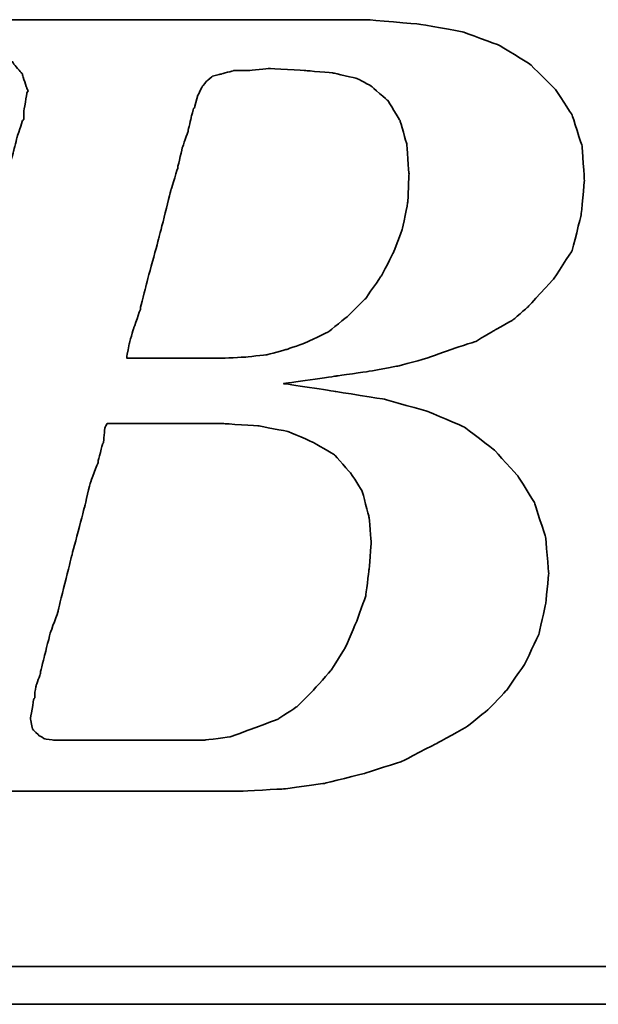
# Model space of a CAD drawing. Header units: millimetres. Extents: x 443 to 3685, y -1599 to 860.
# Tile 29 of 256: x 772.15 to 775.65, y -1568.94 to -1562.98. Entities that reach past the tile are written whole.
import ezdxf

# ---------------------------------------------------------------- set-up
doc = ezdxf.new("R2010")
doc.units = ezdxf.units.MM
doc.layers.add('DIM', color=4, linetype='CONTINUOUS')
doc.layers.add('layer 1', color=7, linetype='CONTINUOUS')

# ---------------------------------------------------------------- blocks, each defined once
blk = doc.blocks.new('TBI MOTION logo(完整正式版)')
at = {"layer": 'layer 1', "color": 22, "lineweight": 35}
for points, knots in [([(-64.65375, -6.86375), (-64.65375, -6.86375), (-64.84375, -7.29625), (-64.84375, -7.29625), (-64.84375, -7.29625), (-64.84375, -7.29625), (-64.86875, -7.34375), (-64.86875, -7.34375), (-64.86875, -7.34375), (-64.86875, -7.34375), (-64.86875, -7.36875), (-64.86875, -7.36875), (-64.86875, -7.36875), (-64.86875, -7.36875), (-65.15375, -7.65375), (-65.15375, -7.65375), (-65.15375, -7.65375), (-65.15375, -7.65375), (-65.17875, -7.65375), (-65.17875, -7.65375), (-65.17875, -7.65375), (-65.17875, -7.65375), (-65.20375, -7.67875), (-65.20375, -7.67875), (-65.20375, -7.67875), (-65.20375, -7.67875), (-65.58875, -7.87125), (-65.58875, -7.87125), (-65.58875, -7.87125), (-65.58875, -7.87125), (-65.63375, -7.87125), (-65.63375, -7.87125), (-65.63375, -7.87125), (-65.63375, -7.87125), (-65.65875, -7.89375), (-65.65875, -7.89375), (-65.65875, -7.89375), (-65.65875, -7.89375), (-66.09375, -7.94375), (-66.09375, -7.94375), (-66.09375, -7.94375), (-66.09375, -7.94375), (-66.11375, -7.94375), (-66.11375, -7.94375), (-66.11375, -7.94375), (-66.11375, -7.94375), (-66.16375, -7.94375), (-66.16375, -7.94375), (-66.16375, -7.94375), (-66.16375, -7.94375), (-66.30875, -7.94375), (-66.30875, -7.94375), (-66.30875, -7.94375), (-66.30875, -7.94375), (-66.69375, -7.94375), (-66.69375, -7.94375), (-66.69375, -7.94375), (-66.69375, -7.94375), (-67.07375, -7.94375), (-67.07375, -7.94375), (-67.07375, -7.94375), (-67.07375, -7.94375), (-67.12375, -7.94375), (-67.12375, -7.94375), (-67.12375, -7.94375), (-67.12375, -7.94375), (-67.12375, -7.96625), (-67.12375, -7.96625), (-67.12375, -7.96625), (-67.12375, -7.96625), (-67.14875, -7.99125), (-67.14875, -7.99125), (-67.14875, -7.99125), (-67.14875, -7.99125), (-67.24375, -8.34875), (-67.24375, -8.34875), (-67.24375, -8.34875), (-67.24375, -8.34875), (-67.31375, -8.68625), (-67.31375, -8.68625), (-67.31375, -8.68625), (-67.31375, -8.68625), (-67.26875, -8.68625), (-67.26875, -8.68625), (-67.26875, -8.68625), (-67.26875, -8.68625), (-67.07375, -8.68625), (-67.07375, -8.68625), (-67.07375, -8.68625), (-67.07375, -8.68625), (-66.54875, -8.68625), (-66.54875, -8.68625), (-66.54875, -8.68625), (-66.54875, -8.68625), (-65.82625, -8.68625), (-65.82625, -8.68625), (-65.82625, -8.68625), (-65.82625, -8.68625), (-65.01375, -8.68625), (-65.01375, -8.68625), (-65.01375, -8.68625), (-65.01375, -8.68625), (-64.05375, -8.68625), (-64.05375, -8.68625), (-64.05375, -8.68625), (-64.05375, -8.68625), (-62.08375, -8.68625), (-62.08375, -8.68625), (-62.08375, -8.68625), (-62.08375, -8.68625), (-60.06875, -8.68625), (-60.06875, -8.68625), (-60.06875, -8.68625), (-60.06875, -8.68625), (-59.10875, -8.68625), (-59.10875, -8.68625), (-59.10875, -8.68625), (-59.10875, -8.68625), (-58.29375, -8.68625), (-58.29375, -8.68625), (-58.29375, -8.68625), (-58.29375, -8.68625), (-57.57375, -8.68625), (-57.57375, -8.68625), (-57.57375, -8.68625), (-57.57375, -8.68625), (-57.04875, -8.68625), (-57.04875, -8.68625), (-57.04875, -8.68625), (-57.04875, -8.68625), (-56.85375, -8.68625), (-56.85375, -8.68625), (-56.85375, -8.68625), (-56.85375, -8.68625), (-56.70875, -8.68625), (-56.70875, -8.68625), (-56.70875, -8.68625), (-56.70875, -8.68625), (-56.61375, -8.68625), (-56.61375, -8.68625), (-56.61375, -8.68625), (-56.61375, -8.68625), (-56.56875, -8.68625), (-56.56875, -8.68625), (-56.56875, -8.68625), (-56.56875, -8.68625), (-55.65375, -8.63875), (-55.65375, -8.63875), (-55.65375, -8.63875), (-55.65375, -8.63875), (-54.76875, -8.51875), (-54.76875, -8.51875), (-54.76875, -8.51875), (-54.76875, -8.51875), (-53.90375, -8.30375), (-53.90375, -8.30375), (-53.90375, -8.30375), (-53.90375, -8.30375), (-53.08875, -8.03875), (-53.08875, -8.03875), (-53.08875, -8.03875), (-53.08875, -8.03875), (-52.34375, -7.65375), (-52.34375, -7.65375), (-52.34375, -7.65375), (-52.34375, -7.65375), (-51.69875, -7.29625), (-51.69875, -7.29625), (-51.69875, -7.29625), (-51.69875, -7.29625), (-51.21875, -6.91125), (-51.21875, -6.91125), (-51.21875, -6.91125), (-51.21875, -6.91125), (-50.83375, -6.50375), (-50.83375, -6.50375), (-50.83375, -6.50375), (-50.83375, -6.50375), (-50.44875, -5.94875), (-50.44875, -5.94875), (-50.44875, -5.94875), (-50.44875, -5.94875), (-50.13875, -5.30375), (-50.13875, -5.30375), (-50.13875, -5.30375), (-50.13875, -5.30375), (-49.99375, -4.65375), (-49.99375, -4.65375), (-49.99375, -4.65375), (-49.99375, -4.65375), (-49.92375, -3.98375), (-49.92375, -3.98375), (-49.92375, -3.98375), (-49.92375, -3.98375), (-49.99375, -3.19374), (-49.99375, -3.19374), (-49.99375, -3.19374), (-49.99375, -3.19374), (-50.23374, -2.44874), (-50.23374, -2.44874), (-50.23374, -2.44874), (-50.23374, -2.44874), (-50.59375, -1.87374), (-50.59375, -1.87374), (-50.59375, -1.87374), (-50.59375, -1.87374), (-51.09875, -1.31874), (-51.09875, -1.31874), (-51.09875, -1.31874), (-51.09875, -1.31874), (-51.74375, -0.81875), (-51.74375, -0.81875), (-51.74375, -0.81875), (-51.74375, -0.81875), (-52.53875, -0.48125), (-52.53875, -0.48125), (-52.53875, -0.48125), (-52.53875, -0.48125), (-53.47375, -0.21875), (-53.47375, -0.21875), (-53.47375, -0.21875), (-53.47375, -0.21875), (-54.52875, -0.04874), (-54.52875, -0.04874), (-54.52875, -0.04874), (-54.52875, -0.04874), (-55.65375, 0.12125), (-55.65375, 0.12125), (-55.65375, 0.12125), (-55.65375, 0.12125), (-54.50375, 0.28624), (-54.50375, 0.28624), (-54.50375, 0.28624), (-54.50375, 0.28624), (-53.83375, 0.38124), (-53.83375, 0.38124), (-53.83375, 0.38124), (-53.83375, 0.38124), (-53.18375, 0.50125), (-53.18375, 0.50125), (-53.18375, 0.50125), (-53.18375, 0.50125), (-52.55875, 0.66874), (-52.55875, 0.66874), (-52.55875, 0.66874), (-52.55875, 0.66874), (-52.03375, 0.86124), (-52.03375, 0.86124), (-52.03375, 0.86124), (-52.03375, 0.86124), (-51.50374, 1.03124), (-51.50374, 1.03124), (-51.50374, 1.03124), (-51.50374, 1.03124), (-51.09875, 1.27125), (-51.09875, 1.27125), (-51.09875, 1.27125), (-51.09875, 1.27125), (-50.71375, 1.48624), (-50.71375, 1.48624), (-50.71375, 1.48624), (-50.71375, 1.48624), (-50.37625, 1.77625), (-50.37625, 1.77625), (-50.37625, 1.77625), (-50.37625, 1.77625), (-49.82375, 2.37625), (-49.82375, 2.37625), (-49.82375, 2.37625), (-49.82375, 2.37625), (-49.41875, 2.99625), (-49.41875, 2.99625), (-49.41875, 2.99625), (-49.41875, 2.99625), (-49.22375, 3.76625), (-49.22375, 3.76625), (-49.22375, 3.76625), (-49.22375, 3.76625), (-49.15375, 4.50874), (-49.15375, 4.50874), (-49.15375, 4.50874), (-49.15375, 4.50874), (-49.20375, 5.25125), (-49.20375, 5.25125), (-49.20375, 5.25125), (-49.20375, 5.25125), (-49.41875, 5.92625), (-49.41875, 5.92625), (-49.41875, 5.92625), (-49.41875, 5.92625), (-49.77875, 6.47625), (-49.77875, 6.47625), (-49.77875, 6.47625), (-49.77875, 6.47625), (-50.33125, 7.02624), (-50.33125, 7.02624), (-50.33125, 7.02624), (-50.33125, 7.02624), (-51.00125, 7.43625), (-51.00125, 7.43625), (-51.00125, 7.43625), (-51.00125, 7.43625), (-51.79375, 7.72625), (-51.79375, 7.72625), (-51.79375, 7.72625), (-51.79375, 7.72625), (-52.72875, 7.89124), (-52.72875, 7.89124), (-52.72875, 7.89124), (-52.72875, 7.89124), (-53.83375, 7.98625), (-53.83375, 7.98625), (-53.83375, 7.98625), (-53.83375, 7.98625), (-53.92875, 7.98625), (-53.92875, 7.98625), (-53.92875, 7.98625), (-53.92875, 7.98625), (-54.26375, 7.98625), (-54.26375, 7.98625), (-54.26375, 7.98625), (-54.26375, 7.98625), (-54.74375, 7.98625), (-54.74375, 7.98625), (-54.74375, 7.98625), (-54.74375, 7.98625), (-55.36875, 7.98625), (-55.36875, 7.98625), (-55.36875, 7.98625), (-55.36875, 7.98625), (-56.13375, 7.98625), (-56.13375, 7.98625), (-56.13375, 7.98625), (-56.13375, 7.98625), (-56.94875, 7.98625), (-56.94875, 7.98625), (-56.94875, 7.98625), (-56.94875, 7.98625), (-58.77625, 7.98625), (-58.77625, 7.98625), (-58.77625, 7.98625), (-58.77625, 7.98625), (-60.59875, 7.98625), (-60.59875, 7.98625), (-60.59875, 7.98625), (-60.59875, 7.98625), (-61.41375, 7.98625), (-61.41375, 7.98625), (-61.41375, 7.98625), (-61.41375, 7.98625), (-62.17875, 7.98625), (-62.17875, 7.98625), (-62.17875, 7.98625), (-62.17875, 7.98625), (-62.80375, 7.98625), (-62.80375, 7.98625), (-62.80375, 7.98625), (-62.80375, 7.98625), (-63.30625, 7.98625), (-63.30625, 7.98625), (-63.30625, 7.98625), (-63.30625, 7.98625), (-63.57375, 7.98625), (-63.57375, 7.98625), (-63.57375, 7.98625), (-63.57375, 7.98625), (-63.57375, 7.96375), (-63.57375, 7.96375), (-63.57375, 7.96375), (-63.57375, 7.96375), (-63.59875, 7.94125), (-63.59875, 7.94125), (-63.59875, 7.94125), (-63.59875, 7.94125), (-63.69375, 7.55625), (-63.69375, 7.55625), (-63.69375, 7.55625), (-63.69375, 7.55625), (-63.76375, 7.24624), (-63.76375, 7.24624), (-63.76375, 7.24624), (-63.76375, 7.24624), (-63.23875, 7.24624), (-63.23875, 7.24624), (-63.23875, 7.24624), (-63.23875, 7.24624), (-62.75875, 7.24624), (-62.75875, 7.24624), (-62.75875, 7.24624), (-62.75875, 7.24624), (-62.61125, 7.24624), (-62.61125, 7.24624), (-62.61125, 7.24624), (-62.61125, 7.24624), (-62.56625, 7.24624), (-62.56625, 7.24624), (-62.56625, 7.24624), (-62.56625, 7.24624), (-62.22875, 7.24624), (-62.22875, 7.24624), (-62.22875, 7.24624), (-62.22875, 7.24624), (-62.20375, 7.24624), (-62.20375, 7.24624), (-62.20375, 7.24624), (-62.20375, 7.24624), (-62.17875, 7.21875), (-62.17875, 7.21875), (-62.17875, 7.21875), (-62.17875, 7.21875), (-61.96375, 7.17125), (-61.96375, 7.17125), (-61.96375, 7.17125), (-61.96375, 7.17125), (-61.72375, 7.12624), (-61.72375, 7.12624), (-61.72375, 7.12624), (-61.72375, 7.12624), (-61.70375, 7.12624), (-61.70375, 7.12624), (-61.70375, 7.12624), (-61.70375, 7.12624), (-61.55875, 7.07624), (-61.55875, 7.07624), (-61.55875, 7.07624), (-61.55875, 7.07624), (-61.50875, 7.07624), (-61.50875, 7.07624), (-61.50875, 7.07624), (-61.50875, 7.07624), (-61.48375, 7.02624), (-61.48375, 7.02624), (-61.48375, 7.02624), (-61.48375, 7.02624), (-61.31875, 6.83375), (-61.31875, 6.83375), (-61.31875, 6.83375), (-61.31875, 6.83375), (-61.29375, 6.81125), (-61.29375, 6.81125), (-61.29375, 6.81125), (-61.29375, 6.81125), (-61.29375, 6.78625), (-61.29375, 6.78625), (-61.29375, 6.78625), (-61.29375, 6.78625), (-61.19875, 6.50124), (-61.19875, 6.50124), (-61.19875, 6.50124), (-61.19875, 6.50124), (-61.17375, 6.45124), (-61.17375, 6.45124), (-61.17375, 6.45124), (-61.17375, 6.45124), (-61.19875, 6.40625), (-61.19875, 6.40625), (-61.19875, 6.40625), (-61.19875, 6.40625), (-61.26875, 5.99624), (-61.26875, 5.99624), (-61.26875, 5.99624), (-61.26875, 5.99624), (-61.26875, 5.85125), (-61.26875, 5.85125), (-61.26875, 5.85125), (-61.26875, 5.85125), (-61.26875, 5.82625), (-61.26875, 5.82625), (-61.26875, 5.82625), (-61.26875, 5.82625), (-61.29375, 5.80625), (-61.29375, 5.80625), (-61.29375, 5.80625), (-61.29375, 5.80625), (-61.34125, 5.66125), (-61.34125, 5.66125), (-61.34125, 5.66125), (-61.34125, 5.66125), (-61.41375, 5.44625), (-61.41375, 5.44625), (-61.41375, 5.44625), (-61.41375, 5.44625), (-61.48375, 5.15625), (-61.48375, 5.15625), (-61.48375, 5.15625), (-61.48375, 5.15625), (-61.58375, 4.82124), (-61.58375, 4.82124), (-61.58375, 4.82124), (-61.58375, 4.82124), (-61.79875, 4.00375), (-61.79875, 4.00375), (-61.79875, 4.00375), (-61.79875, 4.00375), (-62.05875, 2.99625), (-62.05875, 2.99625), (-62.05875, 2.99625), (-62.05875, 2.99625), (-62.34875, 1.91625), (-62.34875, 1.91625), (-62.34875, 1.91625), (-62.34875, 1.91625), (-62.97375, -0.41124), (-62.97375, -0.41124), (-62.97375, -0.41124), (-62.97375, -0.41124), (-63.59875, -2.75875), (-63.59875, -2.75875), (-63.59875, -2.75875), (-63.59875, -2.75875), (-63.88375, -3.86374), (-63.88375, -3.86374), (-63.88375, -3.86374), (-63.88375, -3.86374), (-64.14875, -4.82374), (-64.14875, -4.82374), (-64.14875, -4.82374), (-64.14875, -4.82374), (-64.36375, -5.64125), (-64.36375, -5.64125), (-64.36375, -5.64125), (-64.36375, -5.64125), (-64.43625, -5.97625), (-64.43625, -5.97625), (-64.43625, -5.97625), (-64.43625, -5.97625), (-64.50875, -6.28625), (-64.50875, -6.28625), (-64.50875, -6.28625), (-64.50875, -6.28625), (-64.50875, -6.30875), (-64.50875, -6.30875), (-64.50875, -6.30875), (-64.50875, -6.30875), (-64.57875, -6.50375), (-64.57875, -6.50375), (-64.57875, -6.50375), (-64.57875, -6.50375), (-64.62875, -6.69625), (-64.62875, -6.69625), (-64.62875, -6.69625), (-64.62875, -6.69625), (-64.62875, -6.76875), (-64.62875, -6.76875), (-64.62875, -6.76875), (-64.62875, -6.76875), (-64.62875, -6.81375), (-64.62875, -6.81375), (-64.62875, -6.81375), (-64.62875, -6.81375), (-64.62875, -6.83875), (-64.62875, -6.83875), (-64.62875, -6.83875), (-64.62875, -6.83875), (-64.65375, -6.86375), (-64.65375, -6.86375)], [0, 0, 0, 0, 0.00719424, 0.00719424, 0.00719424, 0.00719425, 0.01438849, 0.01438849, 0.01438849, 0.0143885, 0.02158273, 0.02158273, 0.02158273, 0.02158274, 0.02877698, 0.02877698, 0.02877698, 0.02877699, 0.03597122, 0.03597122, 0.03597122, 0.03597123, 0.04316547, 0.04316547, 0.04316547, 0.04316548, 0.05035971, 0.05035971, 0.05035971, 0.05035972, 0.05755396, 0.05755396, 0.05755396, 0.05755397, 0.0647482, 0.0647482, 0.0647482, 0.06474821, 0.07194245, 0.07194245, 0.07194245, 0.07194246, 0.07913669, 0.07913669, 0.07913669, 0.0791367, 0.08633094, 0.08633094, 0.08633094, 0.08633095, 0.09352518, 0.09352518, 0.09352518, 0.09352519, 0.10071942, 0.10071942, 0.10071942, 0.10071943, 0.10791367, 0.10791367, 0.10791367, 0.10791368, 0.11510791, 0.11510791, 0.11510791, 0.11510792, 0.12230216, 0.12230216, 0.12230216, 0.12230217, 0.1294964, 0.1294964, 0.1294964, 0.12949641, 0.13669065, 0.13669065, 0.13669065, 0.13669066, 0.14388489, 0.14388489, 0.14388489, 0.1438849, 0.15107914, 0.15107914, 0.15107914, 0.15107915, 0.15827338, 0.15827338, 0.15827338, 0.15827339, 0.16546763, 0.16546763, 0.16546763, 0.16546764, 0.17266187, 0.17266187, 0.17266187, 0.17266188, 0.17985612, 0.17985612, 0.17985612, 0.17985613, 0.18705036, 0.18705036, 0.18705036, 0.18705037, 0.1942446, 0.1942446, 0.1942446, 0.19424461, 0.20143885, 0.20143885, 0.20143885, 0.20143886, 0.20863309, 0.20863309, 0.20863309, 0.2086331, 0.21582734, 0.21582734, 0.21582734, 0.21582735, 0.22302158, 0.22302158, 0.22302158, 0.22302159, 0.23021583, 0.23021583, 0.23021583, 0.23021584, 0.23741007, 0.23741007, 0.23741007, 0.23741008, 0.24460432, 0.24460432, 0.24460432, 0.24460433, 0.25179856, 0.25179856, 0.25179856, 0.25179857, 0.25899281, 0.25899281, 0.25899281, 0.25899282, 0.26618705, 0.26618705, 0.26618705, 0.26618706, 0.27338129, 0.27338129, 0.27338129, 0.2733813, 0.28057554, 0.28057554, 0.28057554, 0.28057555, 0.28776978, 0.28776978, 0.28776978, 0.28776979, 0.29496403, 0.29496403, 0.29496403, 0.29496404, 0.30215827, 0.30215827, 0.30215827, 0.30215828, 0.30935252, 0.30935252, 0.30935252, 0.30935253, 0.31654676, 0.31654676, 0.31654676, 0.31654677, 0.32374101, 0.32374101, 0.32374101, 0.32374102, 0.33093525, 0.33093525, 0.33093525, 0.33093526, 0.3381295, 0.3381295, 0.3381295, 0.33812951, 0.34532374, 0.34532374, 0.34532374, 0.34532375, 0.35251799, 0.35251799, 0.35251799, 0.352518, 0.35971223, 0.35971223, 0.35971223, 0.35971224, 0.36690647, 0.36690647, 0.36690647, 0.36690648, 0.37410072, 0.37410072, 0.37410072, 0.37410073, 0.38129496, 0.38129496, 0.38129496, 0.38129497, 0.38848921, 0.38848921, 0.38848921, 0.38848922, 0.39568345, 0.39568345, 0.39568345, 0.39568346, 0.4028777, 0.4028777, 0.4028777, 0.40287771, 0.41007194, 0.41007194, 0.41007194, 0.41007195, 0.41726619, 0.41726619, 0.41726619, 0.4172662, 0.42446043, 0.42446043, 0.42446043, 0.42446044, 0.43165468, 0.43165468, 0.43165468, 0.43165469, 0.43884892, 0.43884892, 0.43884892, 0.43884893, 0.44604317, 0.44604317, 0.44604317, 0.44604318, 0.45323741, 0.45323741, 0.45323741, 0.45323742, 0.46043165, 0.46043165, 0.46043165, 0.46043166, 0.4676259, 0.4676259, 0.4676259, 0.46762591, 0.47482014, 0.47482014, 0.47482014, 0.47482015, 0.48201439, 0.48201439, 0.48201439, 0.4820144, 0.48920863, 0.48920863, 0.48920863, 0.48920864, 0.49640288, 0.49640288, 0.49640288, 0.49640289, 0.50359712, 0.50359712, 0.50359712, 0.50359713, 0.51079137, 0.51079137, 0.51079137, 0.51079138, 0.51798561, 0.51798561, 0.51798561, 0.51798562, 0.52517986, 0.52517986, 0.52517986, 0.52517987, 0.5323741, 0.5323741, 0.5323741, 0.53237411, 0.53956835, 0.53956835, 0.53956835, 0.53956836, 0.54676259, 0.54676259, 0.54676259, 0.5467626, 0.55395683, 0.55395683, 0.55395683, 0.55395684, 0.56115108, 0.56115108, 0.56115108, 0.56115109, 0.56834532, 0.56834532, 0.56834532, 0.56834533, 0.57553957, 0.57553957, 0.57553957, 0.57553958, 0.58273381, 0.58273381, 0.58273381, 0.58273382, 0.58992806, 0.58992806, 0.58992806, 0.58992807, 0.5971223, 0.5971223, 0.5971223, 0.59712231, 0.60431655, 0.60431655, 0.60431655, 0.60431656, 0.61151079, 0.61151079, 0.61151079, 0.6115108, 0.61870504, 0.61870504, 0.61870504, 0.61870505, 0.62589928, 0.62589928, 0.62589928, 0.62589929, 0.63309353, 0.63309353, 0.63309353, 0.63309354, 0.64028777, 0.64028777, 0.64028777, 0.64028778, 0.64748201, 0.64748201, 0.64748201, 0.64748202, 0.65467626, 0.65467626, 0.65467626, 0.65467627, 0.6618705, 0.6618705, 0.6618705, 0.66187051, 0.66906475, 0.66906475, 0.66906475, 0.66906476, 0.67625899, 0.67625899, 0.67625899, 0.676259, 0.68345324, 0.68345324, 0.68345324, 0.68345325, 0.69064748, 0.69064748, 0.69064748, 0.69064749, 0.69784173, 0.69784173, 0.69784173, 0.69784174, 0.70503597, 0.70503597, 0.70503597, 0.70503598, 0.71223022, 0.71223022, 0.71223022, 0.71223023, 0.71942446, 0.71942446, 0.71942446, 0.71942447, 0.72661871, 0.72661871, 0.72661871, 0.72661872, 0.73381295, 0.73381295, 0.73381295, 0.73381296, 0.74100719, 0.74100719, 0.74100719, 0.7410072, 0.74820144, 0.74820144, 0.74820144, 0.74820145, 0.75539568, 0.75539568, 0.75539568, 0.75539569, 0.76258993, 0.76258993, 0.76258993, 0.76258994, 0.76978417, 0.76978417, 0.76978417, 0.76978418, 0.77697842, 0.77697842, 0.77697842, 0.77697843, 0.78417266, 0.78417266, 0.78417266, 0.78417267, 0.79136691, 0.79136691, 0.79136691, 0.79136692, 0.79856115, 0.79856115, 0.79856115, 0.79856116, 0.8057554, 0.8057554, 0.8057554, 0.80575541, 0.81294964, 0.81294964, 0.81294964, 0.81294965, 0.82014388, 0.82014388, 0.82014388, 0.82014389, 0.82733813, 0.82733813, 0.82733813, 0.82733814, 0.83453237, 0.83453237, 0.83453237, 0.83453238, 0.84172662, 0.84172662, 0.84172662, 0.84172663, 0.84892086, 0.84892086, 0.84892086, 0.84892087, 0.85611511, 0.85611511, 0.85611511, 0.85611512, 0.86330935, 0.86330935, 0.86330935, 0.86330936, 0.8705036, 0.8705036, 0.8705036, 0.87050361, 0.87769784, 0.87769784, 0.87769784, 0.87769785, 0.88489209, 0.88489209, 0.88489209, 0.8848921, 0.89208633, 0.89208633, 0.89208633, 0.89208634, 0.89928058, 0.89928058, 0.89928058, 0.89928059, 0.90647482, 0.90647482, 0.90647482, 0.90647483, 0.91366906, 0.91366906, 0.91366906, 0.91366907, 0.92086331, 0.92086331, 0.92086331, 0.92086332, 0.92805755, 0.92805755, 0.92805755, 0.92805756, 0.9352518, 0.9352518, 0.9352518, 0.93525181, 0.94244604, 0.94244604, 0.94244604, 0.94244605, 0.94964029, 0.94964029, 0.94964029, 0.9496403, 0.95683453, 0.95683453, 0.95683453, 0.95683454, 0.96402878, 0.96402878, 0.96402878, 0.96402879, 0.97122302, 0.97122302, 0.97122302, 0.97122303, 0.97841727, 0.97841727, 0.97841727, 0.97841728, 0.98561151, 0.98561151, 0.98561151, 0.98561152, 0.99280576, 0.99280576, 0.99280576, 0.99280577, 1, 1, 1, 1]), ([(-57.50375, 6.35625), (-57.50375, 6.35625), (-57.57375, 6.11625), (-57.57375, 6.11625), (-57.57375, 6.11625), (-57.57375, 6.11625), (-57.57375, 6.09125), (-57.57375, 6.09125), (-57.57375, 6.09125), (-57.57375, 6.09125), (-57.59875, 6.06625), (-57.59875, 6.06625), (-57.59875, 6.06625), (-57.59875, 6.06625), (-57.64875, 5.87625), (-57.64875, 5.87625), (-57.64875, 5.87625), (-57.64875, 5.87625), (-57.71875, 5.58875), (-57.71875, 5.58875), (-57.71875, 5.58875), (-57.71875, 5.58875), (-57.71875, 5.56625), (-57.71875, 5.56625), (-57.71875, 5.56625), (-57.71875, 5.56625), (-57.83875, 5.23125), (-57.83875, 5.23125), (-57.83875, 5.23125), (-57.83875, 5.23125), (-57.93625, 4.82124), (-57.93625, 4.82124), (-57.93625, 4.82124), (-57.93625, 4.82124), (-57.93625, 4.79624), (-57.93625, 4.79624), (-57.93625, 4.79624), (-57.93625, 4.79624), (-58.07875, 4.34125), (-58.07875, 4.34125), (-58.07875, 4.34125), (-58.07875, 4.34125), (-58.34375, 3.28625), (-58.34375, 3.28625), (-58.34375, 3.28625), (-58.34375, 3.28625), (-58.62875, 2.23124), (-58.62875, 2.23124), (-58.62875, 2.23124), (-58.62875, 2.23124), (-58.74875, 1.75125), (-58.74875, 1.75125), (-58.74875, 1.75125), (-58.74875, 1.75125), (-58.74875, 1.72625), (-58.74875, 1.72625), (-58.74875, 1.72625), (-58.74875, 1.72625), (-58.89375, 1.31625), (-58.89375, 1.31625), (-58.89375, 1.31625), (-58.89375, 1.31625), (-58.98875, 0.98124), (-58.98875, 0.98124), (-58.98875, 0.98124), (-58.98875, 0.98124), (-59.03875, 0.71625), (-59.03875, 0.71625), (-59.03875, 0.71625), (-59.03875, 0.71625), (-59.03875, 0.66874), (-59.03875, 0.66874), (-59.03875, 0.66874), (-59.03875, 0.66874), (-58.91875, 0.66874), (-58.91875, 0.66874), (-58.91875, 0.66874), (-58.91875, 0.66874), (-58.53375, 0.66874), (-58.53375, 0.66874), (-58.53375, 0.66874), (-58.53375, 0.66874), (-58.10375, 0.66874), (-58.10375, 0.66874), (-58.10375, 0.66874), (-58.10375, 0.66874), (-57.66875, 0.66874), (-57.66875, 0.66874), (-57.66875, 0.66874), (-57.66875, 0.66874), (-57.33375, 0.66874), (-57.33375, 0.66874), (-57.33375, 0.66874), (-57.33375, 0.66874), (-57.09375, 0.66874), (-57.09375, 0.66874), (-57.09375, 0.66874), (-57.09375, 0.66874), (-56.99875, 0.66874), (-56.99875, 0.66874), (-56.99875, 0.66874), (-56.99875, 0.66874), (-56.49375, 0.69374), (-56.49375, 0.69374), (-56.49375, 0.69374), (-56.49375, 0.69374), (-56.01375, 0.74374), (-56.01375, 0.74374), (-56.01375, 0.74374), (-56.01375, 0.74374), (-55.58375, 0.86124), (-55.58375, 0.86124), (-55.58375, 0.86124), (-55.58375, 0.86124), (-55.17375, 1.00624), (-55.17375, 1.00624), (-55.17375, 1.00624), (-55.17375, 1.00624), (-54.67375, 1.24625), (-54.67375, 1.24625), (-54.67375, 1.24625), (-54.67375, 1.24625), (-54.26375, 1.58124), (-54.26375, 1.58124), (-54.26375, 1.58124), (-54.26375, 1.58124), (-53.87875, 1.96374), (-53.87875, 1.96374), (-53.87875, 1.96374), (-53.87875, 1.96374), (-53.54375, 2.44625), (-53.54375, 2.44625), (-53.54375, 2.44625), (-53.54375, 2.44625), (-53.27875, 2.95125), (-53.27875, 2.95125), (-53.27875, 2.95125), (-53.27875, 2.95125), (-53.08875, 3.45124), (-53.08875, 3.45124), (-53.08875, 3.45124), (-53.08875, 3.45124), (-52.96875, 4.05124), (-52.96875, 4.05124), (-52.96875, 4.05124), (-52.96875, 4.05124), (-52.94375, 4.65125), (-52.94375, 4.65125), (-52.94375, 4.65125), (-52.94375, 4.65125), (-52.99375, 5.30125), (-52.99375, 5.30125), (-52.99375, 5.30125), (-52.99375, 5.30125), (-53.13875, 5.80625), (-53.13875, 5.80625), (-53.13875, 5.80625), (-53.13875, 5.80625), (-53.39875, 6.23625), (-53.39875, 6.23625), (-53.39875, 6.23625), (-53.39875, 6.23625), (-53.75875, 6.54875), (-53.75875, 6.54875), (-53.75875, 6.54875), (-53.75875, 6.54875), (-54.07375, 6.71625), (-54.07375, 6.71625), (-54.07375, 6.71625), (-54.07375, 6.71625), (-54.57375, 6.83375), (-54.57375, 6.83375), (-54.57375, 6.83375), (-54.57375, 6.83375), (-55.17375, 6.88625), (-55.17375, 6.88625), (-55.17375, 6.88625), (-55.17375, 6.88625), (-55.96875, 6.93125), (-55.96875, 6.93125), (-55.96875, 6.93125), (-55.96875, 6.93125), (-56.39875, 6.88625), (-56.39875, 6.88625), (-56.39875, 6.88625), (-56.39875, 6.88625), (-56.42125, 6.88625), (-56.42125, 6.88625), (-56.42125, 6.88625), (-56.42125, 6.88625), (-56.73375, 6.88625), (-56.73375, 6.88625), (-56.73375, 6.88625), (-56.73375, 6.88625), (-56.99875, 6.81125), (-56.99875, 6.81125), (-56.99875, 6.81125), (-56.99875, 6.81125), (-57.02375, 6.81125), (-57.02375, 6.81125), (-57.02375, 6.81125), (-57.02375, 6.81125), (-57.18875, 6.76625), (-57.18875, 6.76625), (-57.18875, 6.76625), (-57.18875, 6.76625), (-57.30875, 6.66625), (-57.30875, 6.66625), (-57.30875, 6.66625), (-57.30875, 6.66625), (-57.40875, 6.54875), (-57.40875, 6.54875), (-57.40875, 6.54875), (-57.40875, 6.54875), (-57.50375, 6.35625), (-57.50375, 6.35625)], [0, 0, 0, 0, 0.01851852, 0.01851852, 0.01851852, 0.01851853, 0.03703704, 0.03703704, 0.03703704, 0.03703705, 0.05555556, 0.05555556, 0.05555556, 0.05555557, 0.07407407, 0.07407407, 0.07407407, 0.07407408, 0.09259259, 0.09259259, 0.09259259, 0.0925926, 0.11111111, 0.11111111, 0.11111111, 0.11111112, 0.12962963, 0.12962963, 0.12962963, 0.12962964, 0.14814815, 0.14814815, 0.14814815, 0.14814816, 0.16666667, 0.16666667, 0.16666667, 0.16666668, 0.18518519, 0.18518519, 0.18518519, 0.1851852, 0.2037037, 0.2037037, 0.2037037, 0.20370371, 0.22222222, 0.22222222, 0.22222222, 0.22222223, 0.24074074, 0.24074074, 0.24074074, 0.24074075, 0.25925926, 0.25925926, 0.25925926, 0.25925927, 0.27777778, 0.27777778, 0.27777778, 0.27777779, 0.2962963, 0.2962963, 0.2962963, 0.29629631, 0.31481481, 0.31481481, 0.31481481, 0.31481482, 0.33333333, 0.33333333, 0.33333333, 0.33333334, 0.35185185, 0.35185185, 0.35185185, 0.35185186, 0.37037037, 0.37037037, 0.37037037, 0.37037038, 0.38888889, 0.38888889, 0.38888889, 0.3888889, 0.40740741, 0.40740741, 0.40740741, 0.40740742, 0.42592593, 0.42592593, 0.42592593, 0.42592594, 0.44444444, 0.44444444, 0.44444444, 0.44444445, 0.46296296, 0.46296296, 0.46296296, 0.46296297, 0.48148148, 0.48148148, 0.48148148, 0.48148149, 0.5, 0.5, 0.5, 0.50000001, 0.51851852, 0.51851852, 0.51851852, 0.51851853, 0.53703704, 0.53703704, 0.53703704, 0.53703705, 0.55555556, 0.55555556, 0.55555556, 0.55555557, 0.57407407, 0.57407407, 0.57407407, 0.57407408, 0.59259259, 0.59259259, 0.59259259, 0.5925926, 0.61111111, 0.61111111, 0.61111111, 0.61111112, 0.62962963, 0.62962963, 0.62962963, 0.62962964, 0.64814815, 0.64814815, 0.64814815, 0.64814816, 0.66666667, 0.66666667, 0.66666667, 0.66666668, 0.68518519, 0.68518519, 0.68518519, 0.6851852, 0.7037037, 0.7037037, 0.7037037, 0.70370371, 0.72222222, 0.72222222, 0.72222222, 0.72222223, 0.74074074, 0.74074074, 0.74074074, 0.74074075, 0.75925926, 0.75925926, 0.75925926, 0.75925927, 0.77777778, 0.77777778, 0.77777778, 0.77777779, 0.7962963, 0.7962963, 0.7962963, 0.79629631, 0.81481481, 0.81481481, 0.81481481, 0.81481482, 0.83333333, 0.83333333, 0.83333333, 0.83333334, 0.85185185, 0.85185185, 0.85185185, 0.85185186, 0.87037037, 0.87037037, 0.87037037, 0.87037038, 0.88888889, 0.88888889, 0.88888889, 0.8888889, 0.90740741, 0.90740741, 0.90740741, 0.90740742, 0.92592593, 0.92592593, 0.92592593, 0.92592594, 0.94444444, 0.94444444, 0.94444444, 0.94444445, 0.96296296, 0.96296296, 0.96296296, 0.96296297, 0.98148148, 0.98148148, 0.98148148, 0.98148149, 1, 1, 1, 1]), ([(-61.03125, -6.57375), (-61.03125, -6.57375), (-61.03125, -6.67125), (-61.03125, -6.67125), (-61.03125, -6.67125), (-61.03125, -6.67125), (-61.05375, -6.69625), (-61.05375, -6.69625), (-61.05375, -6.69625), (-61.05375, -6.69625), (-61.12375, -7.12875), (-61.12375, -7.12875), (-61.12375, -7.12875), (-61.12375, -7.12875), (-61.07875, -7.34375), (-61.07875, -7.34375), (-61.07875, -7.34375), (-61.07875, -7.34375), (-60.93375, -7.48875), (-60.93375, -7.48875), (-60.93375, -7.48875), (-60.93375, -7.48875), (-60.81375, -7.55625), (-60.81375, -7.55625), (-60.81375, -7.55625), (-60.81375, -7.55625), (-60.62375, -7.58375), (-60.62375, -7.58375), (-60.62375, -7.58375), (-60.62375, -7.58375), (-60.30875, -7.58375), (-60.30875, -7.58375), (-60.30875, -7.58375), (-60.30875, -7.58375), (-59.97375, -7.58375), (-59.97375, -7.58375), (-59.97375, -7.58375), (-59.97375, -7.58375), (-59.87875, -7.58375), (-59.87875, -7.58375), (-59.87875, -7.58375), (-59.87875, -7.58375), (-59.63625, -7.58375), (-59.63625, -7.58375), (-59.63625, -7.58375), (-59.63625, -7.58375), (-58.96875, -7.58375), (-58.96875, -7.58375), (-58.96875, -7.58375), (-58.96875, -7.58375), (-58.29375, -7.58375), (-58.29375, -7.58375), (-58.29375, -7.58375), (-58.29375, -7.58375), (-58.05375, -7.58375), (-58.05375, -7.58375), (-58.05375, -7.58375), (-58.05375, -7.58375), (-57.98375, -7.58375), (-57.98375, -7.58375), (-57.98375, -7.58375), (-57.98375, -7.58375), (-57.35875, -7.58375), (-57.35875, -7.58375), (-57.35875, -7.58375), (-57.35875, -7.58375), (-56.78375, -7.50875), (-56.78375, -7.50875), (-56.78375, -7.50875), (-56.78375, -7.50875), (-56.27875, -7.31875), (-56.27875, -7.31875), (-56.27875, -7.31875), (-56.27875, -7.31875), (-55.77375, -7.12875), (-55.77375, -7.12875), (-55.77375, -7.12875), (-55.77375, -7.12875), (-55.36875, -6.86375), (-55.36875, -6.86375), (-55.36875, -6.86375), (-55.36875, -6.86375), (-55.00875, -6.50375), (-55.00875, -6.50375), (-55.00875, -6.50375), (-55.00875, -6.50375), (-54.62375, -6.06875), (-54.62375, -6.06875), (-54.62375, -6.06875), (-54.62375, -6.06875), (-54.31375, -5.56875), (-54.31375, -5.56875), (-54.31375, -5.56875), (-54.31375, -5.56875), (-54.07375, -5.01625), (-54.07375, -5.01625), (-54.07375, -5.01625), (-54.07375, -5.01625), (-53.87875, -4.46374), (-53.87875, -4.46374), (-53.87875, -4.46374), (-53.87875, -4.46374), (-53.80875, -3.91375), (-53.80875, -3.91375), (-53.80875, -3.91375), (-53.80875, -3.91375), (-53.75875, -3.31375), (-53.75875, -3.31375), (-53.75875, -3.31375), (-53.75875, -3.31375), (-53.80875, -2.75875), (-53.80875, -2.75875), (-53.80875, -2.75875), (-53.80875, -2.75875), (-53.95375, -2.20875), (-53.95375, -2.20875), (-53.95375, -2.20875), (-53.95375, -2.20875), (-54.19375, -1.82625), (-54.19375, -1.82625), (-54.19375, -1.82625), (-54.19375, -1.82625), (-54.55375, -1.41875), (-54.55375, -1.41875), (-54.55375, -1.41875), (-54.55375, -1.41875), (-55.00875, -1.15125), (-55.00875, -1.15125), (-55.00875, -1.15125), (-55.00875, -1.15125), (-55.56125, -0.91375), (-55.56125, -0.91375), (-55.56125, -0.91375), (-55.56125, -0.91375), (-56.18125, -0.79375), (-56.18125, -0.79375), (-56.18125, -0.79375), (-56.18125, -0.79375), (-56.94875, -0.74374), (-56.94875, -0.74374), (-56.94875, -0.74374), (-56.94875, -0.74374), (-56.99875, -0.74374), (-56.99875, -0.74374), (-56.99875, -0.74374), (-56.99875, -0.74374), (-57.09375, -0.74374), (-57.09375, -0.74374), (-57.09375, -0.74374), (-57.09375, -0.74374), (-57.38375, -0.74374), (-57.38375, -0.74374), (-57.38375, -0.74374), (-57.38375, -0.74374), (-57.76875, -0.74374), (-57.76875, -0.74374), (-57.76875, -0.74374), (-57.76875, -0.74374), (-58.24625, -0.74374), (-58.24625, -0.74374), (-58.24625, -0.74374), (-58.24625, -0.74374), (-58.72875, -0.74374), (-58.72875, -0.74374), (-58.72875, -0.74374), (-58.72875, -0.74374), (-59.20875, -0.74374), (-59.20875, -0.74374), (-59.20875, -0.74374), (-59.20875, -0.74374), (-59.46875, -0.74374), (-59.46875, -0.74374), (-59.46875, -0.74374), (-59.46875, -0.74374), (-59.51625, -0.83875), (-59.51625, -0.83875), (-59.51625, -0.83875), (-59.51625, -0.83875), (-59.54375, -1.15125), (-59.54375, -1.15125), (-59.54375, -1.15125), (-59.54375, -1.15125), (-59.56375, -1.17874), (-59.56375, -1.17874), (-59.56375, -1.17874), (-59.56375, -1.17874), (-59.66375, -1.55875), (-59.66375, -1.55875), (-59.66375, -1.55875), (-59.66375, -1.55875), (-59.66375, -1.58375), (-59.66375, -1.58375), (-59.66375, -1.58375), (-59.66375, -1.58375), (-59.82875, -2.01874), (-59.82875, -2.01874), (-59.82875, -2.01874), (-59.82875, -2.01874), (-59.94875, -2.52125), (-59.94875, -2.52125), (-59.94875, -2.52125), (-59.94875, -2.52125), (-60.23875, -3.62375), (-60.23875, -3.62375), (-60.23875, -3.62375), (-60.23875, -3.62375), (-60.52375, -4.77624), (-60.52375, -4.77624), (-60.52375, -4.77624), (-60.52375, -4.77624), (-60.52375, -4.79874), (-60.52375, -4.79874), (-60.52375, -4.79874), (-60.52375, -4.79874), (-60.69125, -5.25375), (-60.69125, -5.25375), (-60.69125, -5.25375), (-60.69125, -5.25375), (-60.81375, -5.73625), (-60.81375, -5.73625), (-60.81375, -5.73625), (-60.81375, -5.73625), (-60.90875, -6.11875), (-60.90875, -6.11875), (-60.90875, -6.11875), (-60.90875, -6.11875), (-60.90875, -6.14375), (-60.90875, -6.14375), (-60.90875, -6.14375), (-60.90875, -6.14375), (-61.00375, -6.40875), (-61.00375, -6.40875), (-61.00375, -6.40875), (-61.00375, -6.40875), (-61.03125, -6.57375), (-61.03125, -6.57375)], [0, 0, 0, 0, 0.01694915, 0.01694915, 0.01694915, 0.01694916, 0.03389831, 0.03389831, 0.03389831, 0.03389832, 0.05084746, 0.05084746, 0.05084746, 0.05084747, 0.06779661, 0.06779661, 0.06779661, 0.06779662, 0.08474576, 0.08474576, 0.08474576, 0.08474577, 0.10169492, 0.10169492, 0.10169492, 0.10169493, 0.11864407, 0.11864407, 0.11864407, 0.11864408, 0.13559322, 0.13559322, 0.13559322, 0.13559323, 0.15254237, 0.15254237, 0.15254237, 0.15254238, 0.16949153, 0.16949153, 0.16949153, 0.16949154, 0.18644068, 0.18644068, 0.18644068, 0.18644069, 0.20338983, 0.20338983, 0.20338983, 0.20338984, 0.22033898, 0.22033898, 0.22033898, 0.22033899, 0.23728814, 0.23728814, 0.23728814, 0.23728815, 0.25423729, 0.25423729, 0.25423729, 0.2542373, 0.27118644, 0.27118644, 0.27118644, 0.27118645, 0.28813559, 0.28813559, 0.28813559, 0.2881356, 0.30508475, 0.30508475, 0.30508475, 0.30508476, 0.3220339, 0.3220339, 0.3220339, 0.32203391, 0.33898305, 0.33898305, 0.33898305, 0.33898306, 0.3559322, 0.3559322, 0.3559322, 0.35593221, 0.37288136, 0.37288136, 0.37288136, 0.37288137, 0.38983051, 0.38983051, 0.38983051, 0.38983052, 0.40677966, 0.40677966, 0.40677966, 0.40677967, 0.42372881, 0.42372881, 0.42372881, 0.42372882, 0.44067797, 0.44067797, 0.44067797, 0.44067798, 0.45762712, 0.45762712, 0.45762712, 0.45762713, 0.47457627, 0.47457627, 0.47457627, 0.47457628, 0.49152542, 0.49152542, 0.49152542, 0.49152543, 0.50847458, 0.50847458, 0.50847458, 0.50847459, 0.52542373, 0.52542373, 0.52542373, 0.52542374, 0.54237288, 0.54237288, 0.54237288, 0.54237289, 0.55932203, 0.55932203, 0.55932203, 0.55932204, 0.57627119, 0.57627119, 0.57627119, 0.5762712, 0.59322034, 0.59322034, 0.59322034, 0.59322035, 0.61016949, 0.61016949, 0.61016949, 0.6101695, 0.62711864, 0.62711864, 0.62711864, 0.62711865, 0.6440678, 0.6440678, 0.6440678, 0.64406781, 0.66101695, 0.66101695, 0.66101695, 0.66101696, 0.6779661, 0.6779661, 0.6779661, 0.67796611, 0.69491525, 0.69491525, 0.69491525, 0.69491526, 0.71186441, 0.71186441, 0.71186441, 0.71186442, 0.72881356, 0.72881356, 0.72881356, 0.72881357, 0.74576271, 0.74576271, 0.74576271, 0.74576272, 0.76271186, 0.76271186, 0.76271186, 0.76271187, 0.77966102, 0.77966102, 0.77966102, 0.77966103, 0.79661017, 0.79661017, 0.79661017, 0.79661018, 0.81355932, 0.81355932, 0.81355932, 0.81355933, 0.83050847, 0.83050847, 0.83050847, 0.83050848, 0.84745763, 0.84745763, 0.84745763, 0.84745764, 0.86440678, 0.86440678, 0.86440678, 0.86440679, 0.88135593, 0.88135593, 0.88135593, 0.88135594, 0.89830508, 0.89830508, 0.89830508, 0.89830509, 0.91525424, 0.91525424, 0.91525424, 0.91525425, 0.93220339, 0.93220339, 0.93220339, 0.9322034, 0.94915254, 0.94915254, 0.94915254, 0.94915255, 0.96610169, 0.96610169, 0.96610169, 0.9661017, 0.98305085, 0.98305085, 0.98305085, 0.98305086, 1, 1, 1, 1]), ([(75.90875, -9.47875), (75.90875, -9.47875), (75.90875, -12.28625), (75.90875, -12.28625), (75.90875, -12.28625), (75.90875, -12.28625), (75.90875, -12.47875), (75.90875, -12.47875), (75.90875, -12.47875), (75.90875, -12.47875), (75.71625, -12.47875), (75.71625, -12.47875), (75.71625, -12.47875), (75.71625, -12.47875), (-88.32875, -12.47875), (-88.32875, -12.47875), (-88.32875, -12.47875), (-88.32875, -12.47875), (-88.32875, -13.29375), (-88.32875, -13.29375), (-88.32875, -13.29375), (-88.32875, -13.29375), (82.89125, -13.29375), (82.89125, -13.29375), (82.89125, -13.29375), (82.89125, -13.29375), (75.90875, -9.47875), (75.90875, -9.47875)], [0, 0, 0, 0, 0.14285714, 0.14285714, 0.14285714, 0.14285715, 0.28571429, 0.28571429, 0.28571429, 0.2857143, 0.42857143, 0.42857143, 0.42857143, 0.42857144, 0.57142857, 0.57142857, 0.57142857, 0.57142858, 0.71428571, 0.71428571, 0.71428571, 0.71428572, 0.85714286, 0.85714286, 0.85714286, 0.85714287, 1, 1, 1, 1])]:
    blk.add_open_spline(points, degree=3, knots=knots, dxfattribs=at)

msp = doc.modelspace()

# ---------------------------------------------------------------- block references
at = {"layer": 'DIM', "color": 7, "xscale": 0.2802190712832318, "yscale": 0.2802190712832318, "zscale": 0.2802190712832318}
msp.add_blockref('TBI MOTION logo(完整正式版)', (789.342, -1565.2184), dxfattribs=at)

doc.saveas('drawing.dxf')
